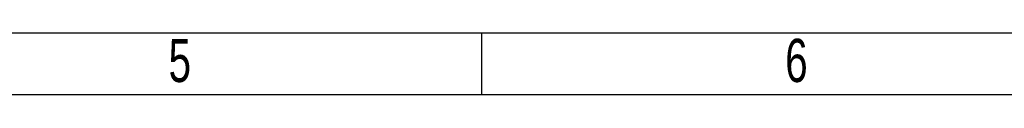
# Model space of a CAD drawing. Header units: millimetres. Extents: x 0 to 1380, y 0 to 297.
# Tile 59 of 60: x 1193 to 1273, y 292 to 297. Entities that reach past the tile are written whole.
import ezdxf

# ---------------------------------------------------------------- set-up
doc = ezdxf.new("R2010")
doc.units = ezdxf.units.MM
for name, color, linetype in [('10', 7, 'Continuous'), ('5', 7, 'Continuous'), ('9', 7, 'Continuous')]:
    doc.layers.add(name, color=color, linetype=linetype)
doc.styles.add('SLDTEXTSTYLE4', font='TXT', dxfattribs={"width": 0.7})

msp = doc.modelspace()

# ---------------------------------------------------------------- linework, layer by layer
at = {"layer": '5'}
msp.add_line((1230.428, 297), (1230.428, 292), dxfattribs=at)
at = {"layer": '5', "color": 7, "lineweight": 25}
msp.add_line((1375.428, 292), (985.428, 292), dxfattribs=at)
at = {"layer": '9', "color": 7}
msp.add_line((1380.428, 297), (960.428, 297), dxfattribs=at)

# ---------------------------------------------------------------- texts
at = {"layer": '10', "char_height": 3.5, "attachment_point": 2, "style": 'SLDTEXTSTYLE4'}
for s, insert in [('5', (1205.972, 296.54)), ('6', (1255.974, 296.54))]:
    msp.add_mtext(s, dxfattribs=dict(at, insert=insert))

doc.saveas('drawing.dxf')
